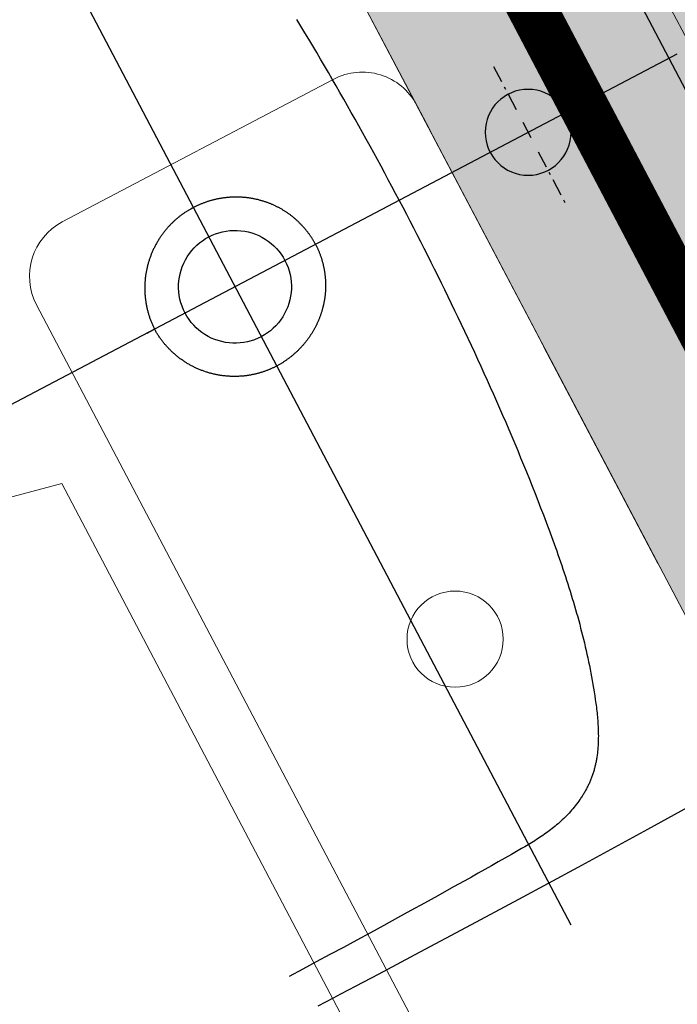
# Model space of a CAD drawing. Header units: metres. Extents: x 7408630 to 7411134, y 5569633 to 5570339.
# Tile 71 of 76: x 7410495.076 to 7410495.344, y 5569900.991 to 5569901.392. Entities that reach past the tile are written whole.
import ezdxf
from ezdxf.enums import TextEntityAlignment as Align

# ---------------------------------------------------------------- set-up
doc = ezdxf.new("R2010")
doc.units = ezdxf.units.M
doc.header["$MEASUREMENT"] = 0
doc.linetypes.add('CENTER', pattern=[0.6, 0.375, -0.075, 0.075, -0.075])
doc.linetypes.add('HIDDEN2', pattern=[4.762499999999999, 3.175, -1.5875])
doc.layers.add('0-wypos-sanitarne', color=1, linetype='Continuous')
for name, color, linetype, lineweight in [('1_POSADZKA PODZIAŁY', 151, 'Continuous', 0), ('1_POSADZKI COKOŁY', 170, 'Continuous', 0), ('Hatch_zamurowania', 4, 'Continuous', 5), ('OPIS POM NOWE', 140, 'Continuous', 5), ('Opis_pom', 9, 'Continuous', 18), ('WYBURZENIA HATCH', 253, 'Continuous', 0)]:
    doc.layers.add(name, color=color, linetype=linetype, lineweight=lineweight)
doc.layers.add('Wyburzenia', color=7, linetype='Continuous', lineweight=13, true_color=0xb0b0b0)
doc.styles.add('ARIAL', font='tahoma.ttf')

# ---------------------------------------------------------------- blocks, each defined once
blk = doc.blocks.new('A$C351F644B')
for p, q in [((16.70716144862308, 35.71644505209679), (13.07346640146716, 19.98303263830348)), ((13.07346640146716, 19.98303263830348), (-13.07346640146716, 19.98303263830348)), ((-20, 17.5), (20, 17.5)), ((22.5, 15), (22.5, 2.5)), ((20, 0), (-20, 0))]:
    blk.add_line(p, q)
blk.add_circle((0, 8.75), 1.959448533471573)
for centre, start, end in [((20, 15), 0, 90), ((20, 2.5), 270, 0)]:
    blk.add_arc(centre, 2.5, start, end)
blk = doc.blocks.new('A$Cfa5879fe')
at = {"linetype": 'Continuous'}
for points in [[(-0.2689946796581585, -1.373418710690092e-05), (0.2689946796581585, 1.373418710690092e-05)], [(-0.2689959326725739, -4.269268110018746e-05), (-0.2718548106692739, -0.06611439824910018), (-0.2732794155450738, -0.1153402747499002), (-0.2740543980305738, -0.1542785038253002), (-0.2745049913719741, -0.1865286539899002), (-0.2747793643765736, -0.2140890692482), (-0.2749532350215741, -0.2381816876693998), (-0.2750664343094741, -0.2596077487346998), (-0.2751278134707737, -0.2789168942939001), (-0.2751403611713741, -0.2891865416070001)], [(-5.369629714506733e-05, -0.1243757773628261), (-0.003187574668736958, -0.1243812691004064), (-0.006321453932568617, -0.1243930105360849), (-0.00945531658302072, -0.1244110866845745), (-0.0125891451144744, -0.1244355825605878), (-0.01572292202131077, -0.1244665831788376), (-0.01885662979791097, -0.1245041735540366), (-0.02199025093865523, -0.1245484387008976), (-0.02512376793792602, -0.1245994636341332), (-0.02825716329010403, -0.1246573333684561), (-0.03139041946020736, -0.1247221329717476), (-0.03452351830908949, -0.1247939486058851), (-0.03765644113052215, -0.1248728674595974), (-0.04078916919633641, -0.1249589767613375), (-0.04392168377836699, -0.125052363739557), (-0.04705396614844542, -0.1251531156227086), (-0.05018599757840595, -0.1252613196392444), (-0.05331775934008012, -0.1253770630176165), (-0.05644923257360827, -0.1255004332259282), (-0.059580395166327, -0.1256315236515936), (-0.06271122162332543, -0.1257704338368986), (-0.06584168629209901, -0.1259172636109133), (-0.06897176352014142, -0.1260721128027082), (-0.07210142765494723, -0.1262350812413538), (-0.075230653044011, -0.1264062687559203), (-0.07835941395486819, -0.1265857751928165), (-0.08148768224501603, -0.1267737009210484), (-0.08461542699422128, -0.1269701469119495), (-0.08774261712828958, -0.127175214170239), (-0.09086922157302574, -0.1273890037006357), (-0.09399520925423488, -0.1276116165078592), (-0.0971205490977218, -0.127843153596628), (-0.1002452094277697, -0.1280837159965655), (-0.1033691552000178, -0.1283334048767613), (-0.106492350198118, -0.128592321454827), (-0.1096147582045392, -0.1288605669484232), (-0.1127363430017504, -0.1291382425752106), (-0.1158570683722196, -0.1294254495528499), (-0.1189768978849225, -0.1297222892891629), (-0.1220957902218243, -0.1300288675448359), (-0.1252136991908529, -0.1303452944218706), (-0.1283305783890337, -0.130671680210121), (-0.131446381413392, -0.1310081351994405), (-0.1345610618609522, -0.1313547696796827), (-0.1376745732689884, -0.1317116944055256), (-0.1407868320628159, -0.1320793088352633), (-0.1438976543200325, -0.1324587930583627), (-0.1454524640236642, -0.1326533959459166), (-0.1470068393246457, -0.132851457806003), (-0.1485607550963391, -0.133053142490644), (-0.1501141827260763, -0.1332586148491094), (-0.1516670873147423, -0.1334680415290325), (-0.1532194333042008, -0.1336815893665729), (-0.1547711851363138, -0.1338994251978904), (-0.156322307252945, -0.1341217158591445), (-0.1578727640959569, -0.134348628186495), (-0.1594225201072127, -0.1345803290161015), (-0.1609715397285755, -0.1348169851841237), (-0.1625197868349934, -0.1350587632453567), (-0.1640672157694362, -0.1353058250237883), (-0.1656137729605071, -0.1355583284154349), (-0.1671594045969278, -0.1358164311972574), (-0.1687040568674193, -0.1360802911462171), (-0.1702476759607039, -0.136350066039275), (-0.1717902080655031, -0.1366259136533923), (-0.1733315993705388, -0.1369079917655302), (-0.1748717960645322, -0.1371964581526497), (-0.1764107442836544, -0.1374914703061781), (-0.1779483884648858, -0.1377931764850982), (-0.1794846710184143, -0.1381017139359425), (-0.1810195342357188, -0.1384172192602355), (-0.1825529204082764, -0.1387398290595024), (-0.1840847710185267, -0.1390696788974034), (-0.1856150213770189, -0.1394068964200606), (-0.1871436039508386, -0.1397516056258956), (-0.1886704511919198, -0.1401039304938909), (-0.1901954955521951, -0.1404639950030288), (-0.1917186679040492, -0.1408319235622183), (-0.1932398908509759, -0.1412078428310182), (-0.1947590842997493, -0.1415918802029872), (-0.1962761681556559, -0.1419841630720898), (-0.1977910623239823, -0.1423848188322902), (-0.1993036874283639, -0.142793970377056), (-0.2008139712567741, -0.1432116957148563), (-0.2023218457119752, -0.1436380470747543), (-0.2038272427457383, -0.1440730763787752), (-0.2053300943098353, -0.1445168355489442), (-0.2068303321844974, -0.1449693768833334), (-0.2083278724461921, -0.1454307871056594), (-0.2098226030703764, -0.145901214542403), (-0.2113144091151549, -0.1463808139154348), (-0.2128031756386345, -0.1468697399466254), (-0.2142887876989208, -0.1473681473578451), (-0.2157710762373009, -0.147876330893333), (-0.2172495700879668, -0.1483953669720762), (-0.2179872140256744, -0.1486593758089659), (-0.2187236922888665, -0.1489266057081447), (-0.2194589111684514, -0.1491972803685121), (-0.2201927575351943, -0.1494716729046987), (-0.2209251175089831, -0.1497500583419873), (-0.2216558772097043, -0.1500327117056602), (-0.2223849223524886, -0.1503199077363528), (-0.2231121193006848, -0.1506119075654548), (-0.223837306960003, -0.1509089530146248), (-0.224560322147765, -0.1512112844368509), (-0.2252810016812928, -0.1515191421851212), (-0.2259991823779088, -0.1518327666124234), (-0.2267147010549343, -0.1521523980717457), (-0.2274273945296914, -0.152478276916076), (-0.228137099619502, -0.1528106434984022), (-0.2288436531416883, -0.1531497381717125), (-0.2295468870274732, -0.153495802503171), (-0.2302465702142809, -0.153849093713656), (-0.2309424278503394, -0.1542098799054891), (-0.231634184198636, -0.154578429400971), (-0.2323215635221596, -0.1549550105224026), (-0.2330042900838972, -0.1553398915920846), (-0.2336820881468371, -0.1557333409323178), (-0.2343546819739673, -0.156135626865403), (-0.2350217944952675, -0.156547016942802), (-0.2356831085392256, -0.15696775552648), (-0.2363382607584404, -0.1573980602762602), (-0.2369868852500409, -0.1578381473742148), (-0.2376286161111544, -0.1582882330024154), (-0.2382630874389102, -0.1587485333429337), (-0.2385774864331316, -0.1589825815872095), (-0.2388899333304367, -0.1592192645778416), (-0.2392003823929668, -0.1594586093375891), (-0.2395087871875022, -0.1597006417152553), (-0.23981509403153, -0.1599453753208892), (-0.2401192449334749, -0.1601928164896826), (-0.2404211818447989, -0.1604429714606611), (-0.2407208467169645, -0.1606958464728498), (-0.241018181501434, -0.1609514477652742), (-0.2413131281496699, -0.1612097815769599), (-0.2416056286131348, -0.1614708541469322), (-0.2418956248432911, -0.1617346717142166), (-0.2421830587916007, -0.1620012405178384), (-0.2424678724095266, -0.1622705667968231), (-0.2427500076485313, -0.1625426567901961), (-0.2430294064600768, -0.1628175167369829), (-0.2433060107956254, -0.1630951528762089), (-0.2435797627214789, -0.163375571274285), (-0.2438506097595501, -0.1636587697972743), (-0.2441185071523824, -0.1639447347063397), (-0.2443834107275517, -0.1642334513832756), (-0.2446452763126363, -0.1645249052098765), (-0.2449040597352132, -0.1648190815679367), (-0.2451597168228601, -0.1651159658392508), (-0.245412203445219, -0.1654155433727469), (-0.2456614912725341, -0.165717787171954), (-0.2459075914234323, -0.166022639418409), (-0.2461505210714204, -0.1663300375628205), (-0.2463902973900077, -0.1666399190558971), (-0.2466269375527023, -0.1669522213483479), (-0.2468604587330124, -0.1672668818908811), (-0.2470908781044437, -0.1675838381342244), (-0.2473182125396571, -0.1679030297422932), (-0.2475424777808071, -0.1682244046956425), (-0.2477636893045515, -0.1685479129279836), (-0.2479818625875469, -0.1688735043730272), (-0.2481970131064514, -0.1692011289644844), (-0.2484091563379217, -0.1695307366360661), (-0.2486183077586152, -0.1698622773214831), (-0.2488244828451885, -0.1701957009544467), (-0.2490276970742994, -0.1705309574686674), (-0.2492279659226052, -0.1708679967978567), (-0.2494253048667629, -0.1712067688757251), (-0.2496197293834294, -0.1715472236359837), (-0.2498112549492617, -0.1718893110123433), (-0.2499998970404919, -0.1722329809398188), (-0.2501856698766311, -0.1725781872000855), (-0.2503685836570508, -0.172924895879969), (-0.2507258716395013, -0.173622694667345), (-0.251071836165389, -0.1743261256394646), (-0.251406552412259, -0.175034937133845), (-0.2517300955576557, -0.1757488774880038), (-0.2520425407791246, -0.1764676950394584), (-0.2523439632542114, -0.1771911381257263), (-0.2526344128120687, -0.1779189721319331), (-0.2529138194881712, -0.1786510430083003), (-0.2531820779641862, -0.1793872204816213), (-0.2534390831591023, -0.1801273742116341), (-0.2536848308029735, -0.1808713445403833), (-0.2539195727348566, -0.1816188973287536), (-0.2541436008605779, -0.1823697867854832), (-0.2543572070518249, -0.1831237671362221), (-0.2545606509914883, -0.1838806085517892), (-0.2547541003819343, -0.1846401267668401), (-0.2549377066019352, -0.18540214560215), (-0.2551116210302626, -0.1861664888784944), (-0.2552759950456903, -0.1869329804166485), (-0.2554309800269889, -0.187701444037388), (-0.2555767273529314, -0.188471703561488), (-0.2557133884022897, -0.189243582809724), (-0.2558411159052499, -0.1900169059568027), (-0.2559601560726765, -0.1907915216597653), (-0.256070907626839, -0.1915673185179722), (-0.2561737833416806, -0.1923441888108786), (-0.2562691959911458, -0.1931220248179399), (-0.2563575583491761, -0.1939007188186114), (-0.2564392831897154, -0.1946801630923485), (-0.2565147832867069, -0.1954602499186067), (-0.256584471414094, -0.1962408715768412), (-0.25664876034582, -0.1970219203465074), (-0.2567080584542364, -0.1978032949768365), (-0.2567627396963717, -0.1985849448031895), (-0.2568131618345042, -0.1993668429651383), (-0.2568596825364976, -0.200148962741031), (-0.2569424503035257, -0.2017137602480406), (-0.2570139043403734, -0.2032791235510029), (-0.2570769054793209, -0.2048448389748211), (-0.2571340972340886, -0.2064107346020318), (-0.2571875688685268, -0.2079767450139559), (-0.2572895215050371, -0.2111089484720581), (-0.257388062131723, -0.2142412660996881), (-0.2574829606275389, -0.2173736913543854), (-0.2575730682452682, -0.2205062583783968), (-0.2576586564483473, -0.2236389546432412), (-0.2577405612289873, -0.2267717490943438), (-0.2578190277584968, -0.2299046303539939), (-0.2578940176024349, -0.233037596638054), (-0.257965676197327, -0.2361706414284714), (-0.2580998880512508, -0.2424369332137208), (-0.2582229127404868, -0.2487034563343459), (-0.2583357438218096, -0.2549701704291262), (-0.2584392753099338, -0.2612370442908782), (-0.2585343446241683, -0.2675040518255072), (-0.2586217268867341, -0.2737711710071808), (-0.2587021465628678, -0.280038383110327), (-0.2587762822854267, -0.2863056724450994), (-0.2588447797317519, -0.2925730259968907), (-0.2589083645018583, -0.2988404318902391), (-0.2589678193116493, -0.3051078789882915), (-0.2590239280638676, -0.3113753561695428)], [(6.541606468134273e-05, -0.1243757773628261), (0.003199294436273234, -0.1243812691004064), (0.006333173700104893, -0.1243930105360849), (0.009467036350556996, -0.1244110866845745), (0.01260086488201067, -0.1244355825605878), (0.01573464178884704, -0.1244665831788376), (0.01886834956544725, -0.1245041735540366), (0.0220019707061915, -0.1245484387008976), (0.0251354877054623, -0.1245994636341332), (0.02826888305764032, -0.1246573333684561), (0.03140213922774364, -0.1247221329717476), (0.03453523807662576, -0.1247939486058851), (0.03766816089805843, -0.1248728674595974), (0.04080088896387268, -0.1249589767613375), (0.04393340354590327, -0.125052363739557), (0.0470656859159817, -0.1251531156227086), (0.05019771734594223, -0.1252613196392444), (0.0533294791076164, -0.1253770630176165), (0.05646095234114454, -0.1255004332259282), (0.05959211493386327, -0.1256315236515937), (0.0627229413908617, -0.1257704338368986), (0.06585340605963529, -0.1259172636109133), (0.0689834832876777, -0.1260721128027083), (0.07211314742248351, -0.1262350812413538), (0.07524237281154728, -0.1264062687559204), (0.07837113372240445, -0.1265857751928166), (0.0814994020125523, -0.1267737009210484), (0.08462714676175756, -0.1269701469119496)], [(6.832937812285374e-06, -0.1628656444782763), (6.712904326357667e-06, -0.1628656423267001)], [(-0.2751403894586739, -0.2891865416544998), (-0.2751410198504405, -0.2926795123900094), (-0.2751396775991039, -0.2961724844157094), (-0.2751362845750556, -0.2996654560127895), (-0.2751307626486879, -0.3031584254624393), (-0.2751230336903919, -0.3066513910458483)]]:
    blk.add_lwpolyline(points, dxfattribs=at)
for points in [[(7.365190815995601e-06, -0.1769922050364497, 1.000066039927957), (9.098354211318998e-06, -0.2229922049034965)], [(-2.782098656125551e-06, -0.2229922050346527, 1.000066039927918), (-2.064585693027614e-06, -0.1769922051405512)]]:
    blk.add_lwpolyline(points, format="xyb", dxfattribs=at)
blk.add_circle((8.557731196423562e-05, -0.06496807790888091), 0.0175, dxfattribs=at)
at = {"layer": 'DEFPOINTS', "linetype": 'CENTER', "ltscale": 2}
for points in [[(-1.440875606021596e-06, 0.003447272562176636), (2.264305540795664e-05, -0.5602444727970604)], [(0.2869500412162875, -0.1999922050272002), (-0.2937584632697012, -0.1999922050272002)]]:
    blk.add_lwpolyline(points, dxfattribs=at)
at = {"layer": 'DEFPOINTS', "linetype": 'Continuous'}
for points in [[(-0.03103589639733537, -0.06496813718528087), (-0.03220257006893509, -0.06496813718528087)], [(-0.02170250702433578, -0.06496813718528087), (-0.02870254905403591, -0.06496813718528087)], [(-0.01820248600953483, -0.06496813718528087), (-0.01936915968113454, -0.06496813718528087)], [(-0.00886909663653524, -0.06496813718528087), (-0.01586913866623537, -0.06496813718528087)], [(0.004745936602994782, -0.06495466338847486), (-0.002254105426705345, -0.06495466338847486)], [(0.01757934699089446, -0.06495466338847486), (0.01057930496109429, -0.06495466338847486)], [(0.0210793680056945, -0.06495466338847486), (0.01991269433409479, -0.06495466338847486)], [(0.030412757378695, -0.06495466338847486), (0.02341271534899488, -0.06495466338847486)], [(6.712904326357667e-06, -0.1628656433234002), (-0.0002724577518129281, -0.1628716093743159), (-0.0005516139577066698, -0.1628795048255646), (-0.0008307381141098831, -0.1628893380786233), (-0.001109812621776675, -0.1629011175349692), (-0.001388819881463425, -0.1629148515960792), (-0.001667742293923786, -0.1629305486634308), (-0.001946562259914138, -0.1629482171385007), (-0.00222526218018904, -0.1629678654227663), (-0.002503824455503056, -0.1629895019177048), (-0.002782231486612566, -0.163013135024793), (-0.003060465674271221, -0.1630387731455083), (-0.003338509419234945, -0.1630664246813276), (-0.003616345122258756, -0.1630960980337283), (-0.003893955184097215, -0.1631278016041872), (-0.004171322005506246, -0.1631615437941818), (-0.004448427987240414, -0.1631973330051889), (-0.004725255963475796, -0.1632351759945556), (-0.005001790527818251, -0.1632750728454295), (-0.005278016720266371, -0.163317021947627), (-0.005553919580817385, -0.1633610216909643), (-0.00582948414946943, -0.1634070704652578), (-0.006104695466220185, -0.1634551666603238), (-0.006379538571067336, -0.1635053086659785), (-0.006653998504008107, -0.163557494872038), (-0.006928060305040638, -0.1636117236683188), (-0.007201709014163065, -0.163667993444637), (-0.007474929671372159, -0.1637263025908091), (-0.007747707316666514, -0.163786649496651), (-0.008020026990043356, -0.1638490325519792), (-0.008291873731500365, -0.16391345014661), (-0.008563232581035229, -0.1639799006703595), (-0.008834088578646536, -0.164048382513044), (-0.009104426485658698, -0.1641188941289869), (-0.009374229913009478, -0.1641914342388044), (-0.009643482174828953, -0.1642660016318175), (-0.009912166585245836, -0.1643425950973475), (-0.01018026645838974, -0.1644212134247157), (-0.0104477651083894, -0.1645018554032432), (-0.01071464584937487, -0.1645845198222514), (-0.01098089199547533, -0.1646692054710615), (-0.01124648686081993, -0.1647559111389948), (-0.01151141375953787, -0.1648446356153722), (-0.01177565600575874, -0.1649353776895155), (-0.01203919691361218, -0.1650281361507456), (-0.0123020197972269, -0.1651229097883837), (-0.01256410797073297, -0.1652196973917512), (-0.01282544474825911, -0.1653184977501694), (-0.01308601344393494, -0.1654193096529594), (-0.01334579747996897, -0.1655221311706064), (-0.01360478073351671, -0.1656269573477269), (-0.01386294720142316, -0.1657337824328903), (-0.01412028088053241, -0.1658426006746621), (-0.01437676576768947, -0.1659534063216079), (-0.01463238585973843, -0.1660661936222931), (-0.01488712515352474, -0.1661809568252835), (-0.01514096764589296, -0.1662976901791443), (-0.01539389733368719, -0.1664163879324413), (-0.01564589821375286, -0.1665370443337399), (-0.01589695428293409, -0.1666596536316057), (-0.01614704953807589, -0.1667842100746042), (-0.01639616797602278, -0.166910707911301), (-0.01664429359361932, -0.1670391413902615), (-0.01689141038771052, -0.1671695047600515), (-0.01713750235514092, -0.1673017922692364), (-0.01738255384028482, -0.167435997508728), (-0.01762655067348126, -0.1675721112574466), (-0.01786947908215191, -0.1677101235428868), (-0.0181113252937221, -0.1678500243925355), (-0.01835207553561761, -0.1679918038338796), (-0.01859171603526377, -0.168135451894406), (-0.01883023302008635, -0.1682809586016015), (-0.01906761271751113, -0.1684283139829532), (-0.01930384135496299, -0.1685775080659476), (-0.01953890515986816, -0.1687285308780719), (-0.01977279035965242, -0.1688813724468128), (-0.02000548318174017, -0.1690360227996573), (-0.02023696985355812, -0.1691924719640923), (-0.02046723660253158, -0.1693507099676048), (-0.02069626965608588, -0.1695107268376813), (-0.02092405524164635, -0.169672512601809), (-0.02115057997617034, -0.1698360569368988), (-0.02137583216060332, -0.1700013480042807), (-0.02159980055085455, -0.1701683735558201), (-0.02182247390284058, -0.1703371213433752), (-0.02204384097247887, -0.170507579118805), (-0.02226389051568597, -0.1706797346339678), (-0.02248261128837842, -0.1708535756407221), (-0.02269999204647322, -0.1710290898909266), (-0.02291602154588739, -0.1712062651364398), (-0.02313068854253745, -0.1713850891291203), (-0.02334398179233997, -0.1715655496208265), (-0.0235558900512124, -0.1717476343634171), (-0.02376640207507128, -0.1719313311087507), (-0.02397550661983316, -0.1721166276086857), (-0.02418319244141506, -0.1723035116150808), (-0.02438944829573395, -0.1724919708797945), (-0.02459426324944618, -0.1726819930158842), (-0.02479762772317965, -0.1728735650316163), (-0.02499953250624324, -0.1730666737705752), (-0.02519996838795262, -0.1732613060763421), (-0.02539892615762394, -0.1734574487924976), (-0.02559639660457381, -0.1736550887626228), (-0.0257923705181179, -0.1738542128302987), (-0.02598683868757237, -0.1740548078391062), (-0.02617979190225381, -0.1742568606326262), (-0.0263712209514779, -0.1744603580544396), (-0.02656111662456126, -0.1746652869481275), (-0.02674946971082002, -0.1748716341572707), (-0.02693627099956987, -0.1750793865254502), (-0.0271215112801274, -0.175288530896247), (-0.02730518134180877, -0.1754990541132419), (-0.02748727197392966, -0.175710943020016), (-0.02766777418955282, -0.1759241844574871), (-0.02784667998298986, -0.1761387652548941), (-0.0280239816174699, -0.1763546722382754), (-0.0281996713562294, -0.176571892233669), (-0.02837374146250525, -0.1767904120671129), (-0.02854618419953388, -0.1770102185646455), (-0.02871699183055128, -0.1772312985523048), (-0.02888615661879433, -0.1774536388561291), (-0.02905367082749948, -0.1776772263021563), (-0.02921952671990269, -0.1779020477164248), (-0.02938371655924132, -0.1781280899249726), (-0.02954623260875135, -0.178355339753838), (-0.02970706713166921, -0.1785837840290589), (-0.02986621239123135, -0.1788134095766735), (-0.0300236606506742, -0.1790442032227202), (-0.03017940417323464, -0.1792761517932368), (-0.03033343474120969, -0.1795092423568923), (-0.03048574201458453, -0.1797434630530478), (-0.03063631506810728, -0.1799788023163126), (-0.03078514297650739, -0.1802152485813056), (-0.03093221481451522, -0.1804527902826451), (-0.03107751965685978, -0.18069141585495), (-0.03122104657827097, -0.1809311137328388), (-0.03136278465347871, -0.1811718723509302), (-0.0315027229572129, -0.181413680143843), (-0.03164085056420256, -0.1816565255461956), (-0.03177715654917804, -0.1819003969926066), (-0.03191162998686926, -0.182145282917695), (-0.0320442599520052, -0.1823911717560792), (-0.0321750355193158, -0.1826380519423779), (-0.03230394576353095, -0.1828859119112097), (-0.03243097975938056, -0.1831347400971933), (-0.03255612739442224, -0.1833845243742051), (-0.03267938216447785, -0.1836352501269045), (-0.03280073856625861, -0.1838869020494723), (-0.03292019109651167, -0.1841394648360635), (-0.03303773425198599, -0.1843929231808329), (-0.03315336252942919, -0.1846472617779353), (-0.03326707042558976, -0.1849024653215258), (-0.03337885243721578, -0.1851585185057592), (-0.0334887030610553, -0.1854154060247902), (-0.03359661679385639, -0.1856731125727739), (-0.03370258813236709, -0.1859316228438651), (-0.03380661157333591, -0.1861909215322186), (-0.03390868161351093, -0.1864509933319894), (-0.03400879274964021, -0.1867118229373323), (-0.03410693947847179, -0.1869733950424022), (-0.03420311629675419, -0.1872356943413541), (-0.0342973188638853, -0.1874987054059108), (-0.03438954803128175, -0.1877624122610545), (-0.03447980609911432, -0.1880267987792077), (-0.03456809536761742, -0.1882918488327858), (-0.0346544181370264, -0.1885575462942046), (-0.03473877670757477, -0.1888238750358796), (-0.03482117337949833, -0.1890908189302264), (-0.03490161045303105, -0.1893583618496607), (-0.03498009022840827, -0.189626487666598), (-0.03505661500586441, -0.1898951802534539), (-0.03513118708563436, -0.1901644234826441), (-0.03520380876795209, -0.1904342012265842), (-0.03527448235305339, -0.1907044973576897), (-0.03534321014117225, -0.1909752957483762), (-0.03540999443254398, -0.1912465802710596), (-0.03547483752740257, -0.1915183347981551), (-0.03553774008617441, -0.1917905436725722), (-0.0355986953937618, -0.1920631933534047), (-0.03565769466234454, -0.192336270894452), (-0.03571472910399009, -0.1926097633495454), (-0.03576978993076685, -0.1928836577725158), (-0.03582286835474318, -0.1931579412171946), (-0.03587395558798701, -0.1934326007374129), (-0.03592304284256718, -0.1937076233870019), (-0.03597012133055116, -0.1939829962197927), (-0.03601518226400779, -0.1942587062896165), (-0.03605821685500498, -0.1945347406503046), (-0.03609921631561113, -0.194811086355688), (-0.03613817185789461, -0.195087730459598), (-0.03617507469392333, -0.1953646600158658), (-0.0362099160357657, -0.1956418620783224), (-0.03624268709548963, -0.1959193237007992), (-0.03627337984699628, -0.1961970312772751), (-0.03630198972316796, -0.1964749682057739), (-0.03632851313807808, -0.1967531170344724), (-0.03635294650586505, -0.1970314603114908), (-0.03637528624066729, -0.1973099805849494), (-0.03639552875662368, -0.1975886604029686), (-0.03641367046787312, -0.1978674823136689), (-0.03642970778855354, -0.1981464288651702), (-0.0364436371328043, -0.1984254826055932), (-0.0364554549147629, -0.1987046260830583), (-0.03646515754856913, -0.1989838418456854), (-0.03647274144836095, -0.1992631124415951), (-0.03647820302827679, -0.1995424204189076), (-0.03648153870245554, -0.1998217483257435), (-0.03648274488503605, -0.2001010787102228), (-0.03648181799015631, -0.2003803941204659), (-0.0364787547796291, -0.2006596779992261), (-0.03647355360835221, -0.200938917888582), (-0.03646621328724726, -0.2012181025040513), (-0.03645673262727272, -0.2014972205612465), (-0.03644511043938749, -0.2017762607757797), (-0.03643134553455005, -0.2020552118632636), (-0.0364154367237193, -0.2023340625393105), (-0.03639738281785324, -0.2026128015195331), (-0.03637718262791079, -0.2028914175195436), (-0.03635483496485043, -0.2031698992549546), (-0.03633033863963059, -0.2034482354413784), (-0.03630369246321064, -0.2037264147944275), (-0.03627489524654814, -0.2040044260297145), (-0.03624394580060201, -0.2042822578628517), (-0.03621084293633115, -0.2045598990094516), (-0.03617558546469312, -0.2048373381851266), (-0.0361381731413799, -0.2051145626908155), (-0.0360986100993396, -0.2053915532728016), (-0.03605690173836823, -0.2056682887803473), (-0.03601305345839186, -0.2059447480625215), (-0.03596707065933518, -0.2062209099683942), (-0.03591895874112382, -0.2064967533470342), (-0.03586872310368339, -0.2067722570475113), (-0.03581636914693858, -0.2070473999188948), (-0.03576190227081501, -0.2073221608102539), (-0.03570532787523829, -0.2075965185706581), (-0.03564665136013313, -0.2078704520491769), (-0.03558587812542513, -0.2081439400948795), (-0.03552301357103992, -0.2084169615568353), (-0.03545806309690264, -0.2086894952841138), (-0.03539103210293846, -0.2089615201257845), (-0.03532192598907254, -0.2092330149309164), (-0.03525075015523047, -0.2095039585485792), (-0.03517751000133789, -0.2097743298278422), (-0.03510221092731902, -0.2100441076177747), (-0.03502485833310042, -0.2103132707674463), (-0.03494545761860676, -0.2105817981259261), (-0.03486401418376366, -0.2108496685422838), (-0.03478053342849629, -0.2111168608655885), (-0.0346950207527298, -0.2113833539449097), (-0.03460748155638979, -0.2116491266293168), (-0.03451792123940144, -0.2119141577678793), (-0.03442634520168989, -0.2121784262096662), (-0.03433275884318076, -0.2124419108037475), (-0.03423716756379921, -0.212704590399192), (-0.03413957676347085, -0.2129664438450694), (-0.03403999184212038, -0.2132274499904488), (-0.03393841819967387, -0.2134875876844), (-0.03381128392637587, -0.2138052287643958), (-0.03368125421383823, -0.2141217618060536), (-0.03354834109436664, -0.2144371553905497), (-0.03341255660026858, -0.2147513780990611), (-0.03327391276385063, -0.2150643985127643), (-0.0331324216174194, -0.2153761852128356), (-0.03298809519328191, -0.2156867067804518), (-0.0328409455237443, -0.2159959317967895), (-0.03269098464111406, -0.2163038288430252), (-0.03253822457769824, -0.2166103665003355), (-0.0323826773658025, -0.2169155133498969), (-0.03222435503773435, -0.2172192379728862), (-0.03206326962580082, -0.2175215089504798), (-0.03189943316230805, -0.2178222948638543), (-0.03173285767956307, -0.2181215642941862), (-0.03156355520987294, -0.2184192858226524), (-0.03139153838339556, -0.218715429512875), (-0.03121682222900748, -0.2190099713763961), (-0.03103942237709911, -0.219302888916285), (-0.03085935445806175, -0.219594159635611), (-0.03067663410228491, -0.2198837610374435), (-0.03049127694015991, -0.220171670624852), (-0.03030329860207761, -0.2204578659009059), (-0.0301127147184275, -0.2207423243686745), (-0.02991954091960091, -0.2210250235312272), (-0.02972379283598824, -0.2213059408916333), (-0.0295254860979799, -0.2215850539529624), (-0.02932463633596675, -0.2218623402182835), (-0.0291212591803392, -0.2221377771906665), (-0.02891537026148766, -0.2224113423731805), (-0.02870698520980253, -0.2226830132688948), (-0.02849611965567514, -0.2229527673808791), (-0.02828278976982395, -0.2232205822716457), (-0.02806701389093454, -0.2234864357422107), (-0.02784881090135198, -0.2237503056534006), (-0.0276281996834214, -0.2240121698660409), (-0.02740519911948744, -0.2242720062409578), (-0.02717982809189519, -0.2245297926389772), (-0.02695210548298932, -0.2247855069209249), (-0.02672205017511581, -0.2250391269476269), (-0.02648968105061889, -0.2252906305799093), (-0.02625501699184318, -0.2255399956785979), (-0.02601807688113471, -0.2257872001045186), (-0.02577887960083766, -0.2260322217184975), (-0.02553744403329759, -0.2262750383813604), (-0.0252937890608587, -0.2265156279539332), (-0.02504793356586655, -0.226753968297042), (-0.02479989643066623, -0.2269900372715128), (-0.02454969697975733, -0.2272238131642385), (-0.02429735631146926, -0.2274552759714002), (-0.02404289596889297, -0.2276844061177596), (-0.02378633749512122, -0.2279111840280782), (-0.02352770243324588, -0.2281355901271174), (-0.02326701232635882, -0.2283576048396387), (-0.02300428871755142, -0.2285772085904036), (-0.02273955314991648, -0.2287943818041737), (-0.02247282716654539, -0.2290091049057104), (-0.02220413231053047, -0.2292213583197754), (-0.02193349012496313, -0.22943112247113), (-0.02166092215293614, -0.2296383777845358), (-0.02138644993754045, -0.2298431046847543), (-0.02111009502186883, -0.2300452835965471), (-0.02083187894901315, -0.2302448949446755), (-0.02055182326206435, -0.2304419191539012), (-0.02026995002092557, -0.2306363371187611), (-0.0199862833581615, -0.2308281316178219), (-0.0197008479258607, -0.2310172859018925), (-0.01941366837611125, -0.231203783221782), (-0.01912476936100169, -0.2313876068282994), (-0.01883417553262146, -0.2315687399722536), (-0.01854191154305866, -0.2317471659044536), (-0.01824800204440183, -0.2319228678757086), (-0.01795247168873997, -0.2320958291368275), (-0.01765534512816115, -0.2322660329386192), (-0.01735664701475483, -0.2324334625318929), (-0.0170564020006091, -0.2325981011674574), (-0.0167546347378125, -0.2327599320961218), (-0.01645136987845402, -0.2329189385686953), (-0.01614663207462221, -0.2330751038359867), (-0.0158404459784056, -0.233228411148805), (-0.01553283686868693, -0.2333788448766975), (-0.0152238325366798, -0.233526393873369), (-0.01491346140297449, -0.2336710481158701), (-0.01460175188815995, -0.2338127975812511), (-0.01428873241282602, -0.2339516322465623), (-0.01397443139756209, -0.2340875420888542), (-0.01365887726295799, -0.2342205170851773), (-0.0133420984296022, -0.2343505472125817), (-0.01302412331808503, -0.234477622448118), (-0.01270498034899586, -0.2346017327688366), (-0.01238469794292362, -0.2347228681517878), (-0.01206330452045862, -0.2348410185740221), (-0.01174082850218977, -0.2349561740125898), (-0.01141729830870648, -0.2350683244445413), (-0.01109274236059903, -0.2351774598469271), (-0.01076718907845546, -0.2352835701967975), (-0.01044066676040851, -0.2353866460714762), (-0.01011320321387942, -0.2354866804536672), (-0.009784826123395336, -0.2355836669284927), (-0.009455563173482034, -0.2356775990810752), (-0.009125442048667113, -0.235768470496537), (-0.008794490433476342, -0.2358562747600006), (-0.008462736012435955, -0.2359410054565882), (-0.008130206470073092, -0.2360226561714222), (-0.007796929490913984, -0.2361012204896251), (-0.007462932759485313, -0.2361766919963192), (-0.00712824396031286, -0.2362490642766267), (-0.00679289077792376, -0.2363183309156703), (-0.006456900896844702, -0.236384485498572), (-0.006120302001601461, -0.2364475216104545), (-0.005783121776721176, -0.23650743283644), (-0.005445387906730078, -0.2365642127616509), (-0.005107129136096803, -0.2366178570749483), (-0.004768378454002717, -0.23666836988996), (-0.004429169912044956, -0.2367157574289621), (-0.004089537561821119, -0.2367600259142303), (-0.003749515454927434, -0.2368011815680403), (-0.003409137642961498, -0.2368392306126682), (-0.003068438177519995, -0.2368741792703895), (-0.00272745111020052, -0.2369060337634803), (-0.002386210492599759, -0.2369348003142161), (-0.002044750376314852, -0.2369604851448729), (-0.00170310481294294, -0.2369830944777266), (-0.001361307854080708, -0.2370026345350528), (-0.001019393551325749, -0.2370191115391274), (-0.0006773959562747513, -0.2370325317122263), (-0.0003353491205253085, -0.2370429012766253), (6.712904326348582e-06, -0.2370502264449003), (9.62802296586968e-06, -0.2370501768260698)], [(-1.724204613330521e-06, -0.1628656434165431), (0.000277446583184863, -0.1628716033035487), (0.0005566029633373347, -0.1628794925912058), (0.0008357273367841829, -0.16288931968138), (0.00111480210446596, -0.1629010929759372), (0.001393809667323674, -0.162914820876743), (0.001672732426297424, -0.162930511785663), (0.001951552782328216, -0.1629481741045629), (0.002230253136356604, -0.1629678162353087), (0.00250881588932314, -0.1629894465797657), (0.002787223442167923, -0.1630130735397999), (0.003065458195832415, -0.1630387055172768), (0.003343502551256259, -0.1630663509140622), (0.003621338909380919, -0.1630960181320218), (0.003898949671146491, -0.1631277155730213), (0.00417631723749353, -0.1631614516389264), (0.004453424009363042, -0.1631972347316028), (0.004730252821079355, -0.1632350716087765), (0.005006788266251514, -0.1632749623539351), (0.005283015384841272, -0.1633169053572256), (0.0055589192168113, -0.1633608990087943), (0.005834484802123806, -0.1634069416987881), (0.006109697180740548, -0.1634550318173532), (0.00638454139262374, -0.1635051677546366), (0.006659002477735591, -0.1635573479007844), (0.006933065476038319, -0.1636115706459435), (0.007206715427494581, -0.1636678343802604), (0.007479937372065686, -0.1637261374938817), (0.007752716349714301, -0.1637864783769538), (0.008025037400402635, -0.1638488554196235), (0.008296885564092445, -0.1639132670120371), (0.0085682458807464, -0.1639797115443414), (0.008839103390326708, -0.1640481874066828), (0.009109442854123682, -0.1641186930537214), (0.009379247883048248, -0.1641912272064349), (0.009648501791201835, -0.1642657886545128), (0.009917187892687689, -0.1643423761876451), (0.01018528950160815, -0.1644209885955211), (0.01045278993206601, -0.1645016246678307), (0.0107196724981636, -0.1645842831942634), (0.01098592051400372, -0.1646689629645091), (0.0112515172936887, -0.1647556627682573), (0.0115164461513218, -0.1648443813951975), (0.01178069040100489, -0.1649351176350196), (0.01204423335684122, -0.1650278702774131), (0.01230705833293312, -0.1651226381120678), (0.0125691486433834, -0.1652194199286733), (0.01283048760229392, -0.1653182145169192), (0.01309105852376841, -0.1654190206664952), (0.01335084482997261, -0.1655218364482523), (0.01360983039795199, -0.1656266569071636), (0.01386799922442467, -0.1657334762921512), (0.01412533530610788, -0.1658422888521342), (0.01438182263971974, -0.1659530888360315), (0.01463744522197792, -0.1660658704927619), (0.01489218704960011, -0.1661806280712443), (0.01514603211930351, -0.1662973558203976), (0.01539896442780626, -0.1664160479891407), (0.01565096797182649, -0.1665366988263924), (0.01590202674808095, -0.1666593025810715), (0.01615212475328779, -0.1667838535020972), (0.01640124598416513, -0.1669103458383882), (0.01664937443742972, -0.1670387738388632), (0.01689649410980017, -0.1671691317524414), (0.01714258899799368, -0.1673014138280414), (0.01738764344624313, -0.167435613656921), (0.01763164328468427, -0.1675717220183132), (0.01787457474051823, -0.1677097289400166), (0.01811642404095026, -0.1678496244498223), (0.01835717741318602, -0.1679913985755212), (0.01859682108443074, -0.1681350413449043), (0.01883534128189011, -0.1682805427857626), (0.01907272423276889, -0.168427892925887), (0.01930895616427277, -0.1685770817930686), (0.01954402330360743, -0.1687280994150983), (0.0197779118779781, -0.1688809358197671), (0.02001060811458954, -0.1690355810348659), (0.02024209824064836, -0.1691920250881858), (0.02047236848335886, -0.1693502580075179), (0.02070140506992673, -0.1695102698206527), (0.02092919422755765, -0.1696720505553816), (0.02115572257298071, -0.1698355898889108), (0.02138097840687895, -0.1700008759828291), (0.02160495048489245, -0.1701678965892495), (0.02182762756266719, -0.170336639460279), (0.02204899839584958, -0.1705070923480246), (0.02226905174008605, -0.1706792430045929), (0.02248777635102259, -0.1708530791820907), (0.02270516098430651, -0.171028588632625), (0.02292119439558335, -0.1712057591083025), (0.02313586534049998, -0.17138457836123), (0.02334916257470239, -0.1715650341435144), (0.02356107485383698, -0.1717471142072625), (0.02377159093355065, -0.171930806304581), (0.02398069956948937, -0.1721160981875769), (0.02418838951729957, -0.172302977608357), (0.02439464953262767, -0.1724914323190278), (0.02459946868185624, -0.1726814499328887), (0.02480283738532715, -0.1728730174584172), (0.02500474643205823, -0.1730661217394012), (0.02520518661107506, -0.173260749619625), (0.02540414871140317, -0.1734568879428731), (0.02560162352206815, -0.1736545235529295), (0.02579760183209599, -0.1738536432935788), (0.02599207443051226, -0.1740542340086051), (0.02618503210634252, -0.1742562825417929), (0.02637646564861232, -0.1744597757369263), (0.02656636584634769, -0.1746647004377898), (0.02675472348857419, -0.1748710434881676), (0.02694152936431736, -0.175078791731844), (0.02712677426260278, -0.1752879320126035), (0.02731044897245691, -0.1754984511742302), (0.0274925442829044, -0.1757103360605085), (0.02767305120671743, -0.1759235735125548), (0.02785196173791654, -0.1761381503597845), (0.02802926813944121, -0.176354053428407), (0.02820496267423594, -0.1765712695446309), (0.02837903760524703, -0.1767897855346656), (0.02855148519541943, -0.1770095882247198), (0.02872229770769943, -0.1772306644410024), (0.02889146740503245, -0.1774530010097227), (0.02905898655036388, -0.1776765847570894), (0.02922484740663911, -0.1779014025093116), (0.02938904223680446, -0.1781274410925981), (0.02955156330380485, -0.1783546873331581), (0.02971240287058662, -0.1785831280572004), (0.02987155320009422, -0.1788127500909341), (0.03002900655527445, -0.1790435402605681), (0.03018475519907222, -0.1792754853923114), (0.03033879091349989, -0.1795085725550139), (0.0304911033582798, -0.1797427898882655), (0.03064168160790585, -0.1799781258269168), (0.03079051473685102, -0.1802145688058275), (0.03093759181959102, -0.1804521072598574), (0.03108290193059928, -0.1806907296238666), (0.03122643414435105, -0.1809304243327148), (0.03136817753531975, -0.1811711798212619), (0.03150812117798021, -0.1814129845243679), (0.03164625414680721, -0.1816558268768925), (0.03178256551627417, -0.1818996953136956), (0.03191704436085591, -0.1821445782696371), (0.03204967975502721, -0.182390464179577), (0.03218046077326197, -0.182637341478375), (0.03230937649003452, -0.1828851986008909), (0.03243641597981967, -0.1831340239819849), (0.03256156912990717, -0.1833838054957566), (0.03268482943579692, -0.1836345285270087), (0.03280619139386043, -0.1838861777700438), (0.03292564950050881, -0.1841387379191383), (0.03304319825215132, -0.1843921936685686), (0.03315883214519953, -0.1846465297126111), (0.03327254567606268, -0.184901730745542), (0.03338433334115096, -0.185157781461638), (0.03349418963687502, -0.1854146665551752), (0.03360210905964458, -0.1856723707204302), (0.03370808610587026, -0.1859308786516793), (0.03381211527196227, -0.1861901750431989), (0.03391419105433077, -0.1864502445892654), (0.03401430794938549, -0.1867110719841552), (0.03411246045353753, -0.1869726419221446), (0.03420864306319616, -0.1872349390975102), (0.03430285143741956, -0.1874979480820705), (0.03439508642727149, -0.1877616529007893), (0.03448535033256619, -0.1880260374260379), (0.03457364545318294, -0.1882910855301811), (0.03465997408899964, -0.1885567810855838), (0.03474433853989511, -0.188823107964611), (0.03482674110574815, -0.1890900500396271), (0.03490718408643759, -0.1893575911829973), (0.03498566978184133, -0.1896257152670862), (0.03506220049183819, -0.1898944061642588), (0.03513677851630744, -0.1901636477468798), (0.03520940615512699, -0.1904334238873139), (0.03528008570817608, -0.1907037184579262), (0.03534881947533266, -0.1909745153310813), (0.03541560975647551, -0.1912457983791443), (0.03548045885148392, -0.1915175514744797), (0.03554336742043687, -0.1917897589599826), (0.03560432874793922, -0.1920624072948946), (0.03566333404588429, -0.1923354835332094), (0.03572037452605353, -0.1926089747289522), (0.03577544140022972, -0.1928828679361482), (0.03582852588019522, -0.1931571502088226), (0.03587961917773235, -0.1934318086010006), (0.03592871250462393, -0.1937068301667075), (0.03597579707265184, -0.1939822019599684), (0.03602086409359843, -0.1942579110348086), (0.0360639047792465, -0.1945339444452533), (0.03610491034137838, -0.1948102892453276), (0.03614387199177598, -0.1950869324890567), (0.03618078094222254, -0.1953638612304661), (0.0362156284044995, -0.1956410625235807), (0.03624840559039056, -0.1959185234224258), (0.03627910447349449, -0.1961962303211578), (0.03630772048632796, -0.1964741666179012), (0.03633425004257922, -0.1967523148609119), (0.03635868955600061, -0.1970306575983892), (0.03638103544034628, -0.197309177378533), (0.03640128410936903, -0.1975878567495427), (0.03641943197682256, -0.1978666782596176), (0.03643547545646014, -0.1981456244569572), (0.03644941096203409, -0.1984246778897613), (0.03646123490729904, -0.1987038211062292), (0.03647094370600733, -0.1989830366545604), (0.03647853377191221, -0.1992623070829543), (0.03648400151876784, -0.1995416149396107), (0.03648734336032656, -0.1998209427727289), (0.03648855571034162, -0.2001002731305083), (0.0364876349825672, -0.2003795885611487), (0.03648457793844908, -0.2006588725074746), (0.03647938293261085, -0.200938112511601), (0.03647204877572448, -0.2012172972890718), (0.03646257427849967, -0.2014964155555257), (0.03645095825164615, -0.2017754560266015), (0.03643719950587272, -0.2020544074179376), (0.03642129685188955, -0.2023332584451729), (0.03640324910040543, -0.2026119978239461), (0.03638305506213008, -0.202890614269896), (0.0363607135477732, -0.2031690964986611), (0.03633622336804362, -0.2034474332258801), (0.03630958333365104, -0.203725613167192), (0.03628079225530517, -0.2040036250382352), (0.03624984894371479, -0.2042814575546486), (0.03621675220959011, -0.2045590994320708), (0.03618150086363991, -0.2048365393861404), (0.03614409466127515, -0.2051137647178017), (0.03610453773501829, -0.205390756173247), (0.03606283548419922, -0.2056674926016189), (0.03601899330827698, -0.2059439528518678), (0.0359730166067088, -0.2062201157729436), (0.03592491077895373, -0.2064959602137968), (0.03587468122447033, -0.2067714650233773), (0.03582233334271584, -0.2070466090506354), (0.03576787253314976, -0.2073213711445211), (0.03571130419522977, -0.2075957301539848), (0.03565263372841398, -0.2078696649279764), (0.03559186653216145, -0.2081431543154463), (0.03552900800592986, -0.2084161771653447), (0.03546406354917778, -0.2086887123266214), (0.03539703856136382, -0.208960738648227), (0.03532793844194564, -0.2092322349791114), (0.03525676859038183, -0.2095031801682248), (0.03518353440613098, -0.2097735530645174), (0.03510824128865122, -0.2100433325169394), (0.03503089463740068, -0.2103124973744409), (0.03495149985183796, -0.2105810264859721), (0.03487006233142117, -0.2108488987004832), (0.03478658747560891, -0.2111160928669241), (0.03470108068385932, -0.2113825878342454), (0.03461354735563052, -0.211648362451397), (0.0345239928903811, -0.211913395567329), (0.03443242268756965, -0.2121776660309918), (0.03433884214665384, -0.2124411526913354), (0.03424325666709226, -0.21270383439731), (0.03414567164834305, -0.2129656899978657), (0.03404609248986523, -0.2132266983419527), (0.03394452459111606, -0.2134868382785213), (0.03381739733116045, -0.2138044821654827), (0.03368737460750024, -0.2141210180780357), (0.033554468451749, -0.2144364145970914), (0.03341869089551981, -0.2147506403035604), (0.03328005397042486, -0.215063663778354), (0.03313856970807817, -0.2153754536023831), (0.03299425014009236, -0.2156859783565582), (0.032847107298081, -0.2159952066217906), (0.03269715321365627, -0.2163031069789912), (0.03254439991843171, -0.2166096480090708), (0.03238885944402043, -0.2169147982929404), (0.03223054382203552, -0.2172185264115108), (0.03206946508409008, -0.2175208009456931), (0.0319056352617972, -0.2178215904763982), (0.03173906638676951, -0.2181208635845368), (0.03156977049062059, -0.21841858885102), (0.0313977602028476, -0.2187147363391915), (0.03122305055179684, -0.2190092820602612), (0.03104565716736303, -0.2193022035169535), (0.03086559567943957, -0.2195934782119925), (0.03068288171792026, -0.2198830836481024), (0.03049753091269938, -0.2201709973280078), (0.03030955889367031, -0.2204571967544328), (0.03011898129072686, -0.2207416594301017), (0.02992581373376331, -0.2210243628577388), (0.02973007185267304, -0.2213052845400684), (0.02953177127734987, -0.2215844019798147), (0.02933092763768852, -0.2218616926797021), (0.02912755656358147, -0.2221371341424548), (0.02892167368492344, -0.2224107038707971), (0.02871329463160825, -0.2226823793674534), (0.02850243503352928, -0.2229521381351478), (0.02828911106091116, -0.2232199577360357), (0.02807334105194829, -0.2234858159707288), (0.02785514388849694, -0.2237496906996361), (0.02763453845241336, -0.2240115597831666), (0.02741154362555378, -0.2242714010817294), (0.02718617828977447, -0.2245291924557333), (0.02695846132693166, -0.2247849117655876), (0.02672841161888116, -0.2250385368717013), (0.02649604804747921, -0.2252900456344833), (0.02626138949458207, -0.2255394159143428), (0.02602445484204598, -0.2257866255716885), (0.02578526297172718, -0.22603165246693), (0.02554383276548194, -0.2262744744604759), (0.02530018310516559, -0.2265150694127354), (0.02505433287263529, -0.2267534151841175), (0.02480630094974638, -0.2269894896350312), (0.02455610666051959, -0.227223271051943), (0.02430377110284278, -0.2274547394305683), (0.02404931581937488, -0.2276838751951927), (0.02379276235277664, -0.2279106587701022), (0.02353413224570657, -0.2281350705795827), (0.02327344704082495, -0.2283570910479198), (0.02301072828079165, -0.2285767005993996), (0.02274599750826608, -0.2287938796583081), (0.02247927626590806, -0.2290086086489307), (0.02221058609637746, -0.2292208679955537), (0.02193994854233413, -0.2294306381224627), (0.02166738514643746, -0.2296378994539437), (0.0213929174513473, -0.2298426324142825), (0.02111656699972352, -0.2300448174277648), (0.0208383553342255, -0.2302444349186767), (0.02055830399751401, -0.230441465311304), (0.02027643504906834, -0.2306358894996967), (0.01999277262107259, -0.2308276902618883), (0.01970734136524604, -0.2310168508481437), (0.01942016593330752, -0.2312033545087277), (0.01913127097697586, -0.2313871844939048), (0.01884068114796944, -0.2315683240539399), (0.018548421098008, -0.2317467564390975), (0.01825451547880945, -0.2319224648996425), (0.0179589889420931, -0.2320954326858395), (0.01766186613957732, -0.2322656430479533), (0.01736317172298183, -0.2324330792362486), (0.01706293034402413, -0.2325977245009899), (0.01676116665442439, -0.2327595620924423), (0.01645790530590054, -0.2329185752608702), (0.01615317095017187, -0.2330747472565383), (0.01584698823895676, -0.2332280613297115), (0.01553938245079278, -0.2333785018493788), (0.01523038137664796, -0.2335260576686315), (0.01492001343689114, -0.2336707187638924), (0.0146083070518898, -0.2338124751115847), (0.01429529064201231, -0.2339513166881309), (0.01398099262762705, -0.2340872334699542), (0.01366544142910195, -0.2342202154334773), (0.01334866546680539, -0.2343502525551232), (0.01303069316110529, -0.2344773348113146), (0.01271155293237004, -0.2346014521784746), (0.01239127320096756, -0.234722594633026), (0.01206988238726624, -0.2348407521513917), (0.01174740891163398, -0.2349559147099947), (0.01142388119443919, -0.2350680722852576), (0.01109932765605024, -0.2351772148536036), (0.01077377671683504, -0.2352833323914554), (0.01044725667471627, -0.235386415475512), (0.01011979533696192, -0.2354864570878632), (0.00979142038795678, -0.2355834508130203), (0.009462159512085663, -0.2356773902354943), (0.009132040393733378, -0.2357682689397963), (0.008801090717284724, -0.2358560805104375), (0.008469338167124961, -0.2359408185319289), (0.008136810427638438, -0.2360224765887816), (0.007803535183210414, -0.236101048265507), (0.007469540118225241, -0.2361765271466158), (0.007134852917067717, -0.2362489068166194), (0.006799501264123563, -0.2363181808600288), (0.006463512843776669, -0.2363843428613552), (0.006126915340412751, -0.2364473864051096), (0.005789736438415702, -0.2365073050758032), (0.005452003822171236, -0.2365640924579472), (0.005113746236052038, -0.2366177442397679), (0.00477499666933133, -0.2366682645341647), (0.004435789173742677, -0.2367156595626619), (0.004096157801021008, -0.2367599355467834), (0.003756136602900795, -0.2368010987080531), (0.00341575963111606, -0.2368391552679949), (0.00307506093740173, -0.2368741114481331), (0.002734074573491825, -0.2369059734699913), (0.002392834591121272, -0.2369347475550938), (0.002051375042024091, -0.2369604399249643), (0.001709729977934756, -0.2369830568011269), (0.001367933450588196, -0.2370026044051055), (0.001026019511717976, -0.2370190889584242), (0.0006840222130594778, -0.2370325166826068), (0.0003419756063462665, -0.2370428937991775), (-8.625668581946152e-08, -0.2370502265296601)], [(6.70244652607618e-06, -0.2405099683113), (6.712901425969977e-06, -0.2370502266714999)], [(6.712904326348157e-06, -0.2405099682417), (9.758377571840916e-06, -0.2405099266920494)]]:
    blk.add_lwpolyline(points, dxfattribs=at)
blk = doc.blocks.new('A$C142d3faa')
at = {"layer": '1_POSADZKA PODZIAŁY'}
h = blk.add_hatch(dxfattribs=at)
h.set_pattern_fill('_USER', color=256, scale=80, double=1, pattern_type=0)
h.set_pattern_definition([(0, (-58931.34199039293, 199163.1944934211), (0, 80), []), (90, (-58931.34199039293, 199163.1944934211), (-80, 4.898587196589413e-15), [])])
h.paths.add_polyline_path([(419.2253591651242, 1045.606190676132), (183.2253591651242, 1045.606190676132), (183.2253591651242, 1265.606190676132), (299.2339670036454, 1265.596304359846), (299.2339670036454, 1245.596304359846), (419.2253591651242, 1245.606190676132)])
at = {"layer": 'Hatch_zamurowania'}
h = blk.add_hatch(dxfattribs=at)
h.set_pattern_fill('ANSI31', color=256, scale=1.5)
h.set_pattern_definition([(45, (-39215.06315442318, 199163.1944934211), (-3.367596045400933, 3.367596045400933), [])])
h.paths.add_polyline_path([(419.2253591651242, 1588.606190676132), (431.2253591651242, 1588.606190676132), (431.2253591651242, 1045.606190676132), (419.2253591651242, 1045.606190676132)])
at = {"layer": 'WYBURZENIA HATCH'}
h = blk.add_hatch(dxfattribs=at)
h.set_pattern_fill('AR-CONC', color=256, scale=0.1)
h.set_pattern_definition([(49.99999999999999, (-39215.06315442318, 199163.1944934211), (18.2184668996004, -1.593908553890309), [1.905, -20.955]), (355, (-39215.06315442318, 199163.1944934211), (-3.524342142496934, 19.10568452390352), [1.524, -16.764058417]), (100.4514447, (-39213.54495372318, 199163.0616680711), (14.69412470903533, 17.51177519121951), [1.61900088, -17.80902446]), (46.18420000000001, (-39215.06315442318, 199168.2744934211), (27.10790408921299, -4.204232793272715), [2.8575, -31.4325]), (96.63555760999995, (-39212.80416442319, 199167.9241434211), (23.7404134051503, 24.74261245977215), [2.428502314, -26.713560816]), (351.1841511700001, (-39215.06315442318, 199168.2744934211), (23.74041340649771, 24.74261245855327), [2.285996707, -25.145973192]), (21, (-39212.52315442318, 199167.0044934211), (15.16143912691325, -10.22651981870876), [1.905, -20.955]), (326.0000000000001, (-39212.52315442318, 199167.0044934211), (6.180202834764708, 18.41879661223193), [1.524, -16.764]), (71.45144499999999, (-39211.25970116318, 199166.1522834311), (21.34164192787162, 8.192276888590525), [1.61900088, -17.80899376]), (37.50000000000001, (-39215.06315442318, 199163.1944934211), (0.3088603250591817, 8.455503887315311), [0, -16.5608, 0, -17.018, 0, -16.8275]), (7.499999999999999, (-39215.06315442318, 199163.1944934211), (6.681966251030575, 10.01805748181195), [0, -9.7028, 0, -16.1798, 0, -6.413500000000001]), (327.5, (-39220.72735442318, 199163.1944934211), (13.55905951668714, -0.5728743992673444), [0, -6.350000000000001, 0, -19.812, 0, -26.289]), (317.5, (-39223.26735442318, 199163.1944934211), (14.81291813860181, 2.542649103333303), [0, -8.255, 0, -13.1572, 0, -18.669])])
h.paths.add_polyline_path([(441.2253591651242, 1045.606190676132), (408.2253591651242, 1045.606190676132), (408.2253591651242, 1588.606190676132), (441.2253591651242, 1588.606190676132)])
at = {"layer": '1_POSADZKI COKOŁY', "color": 180, "true_color": 0x3022f7, "const_width": 2}
blk.add_lwpolyline([(188.2253591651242, 1050.606190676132), (414.2253591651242, 1050.606190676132), (414.2253591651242, 1240.606190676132), (294.2253591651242, 1240.606190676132), (294.2253591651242, 1260.606190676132), (188.2253591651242, 1260.606190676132)], close=True, dxfattribs=at)
at = {"layer": 'Wyburzenia', "linetype": 'HIDDEN2', "ltscale": 3}
blk.add_lwpolyline([(408.2253591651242, 1045.606190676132), (408.2253591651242, 1588.606190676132)], dxfattribs=at)
at = {"layer": 'Wyburzenia'}
for points in [[(441.2253591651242, 1045.606190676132), (408.2253591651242, 1045.606190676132), (408.2253591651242, 1588.606190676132), (441.2253591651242, 1588.606190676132)], [(419.2253591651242, 1588.606190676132), (431.2253591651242, 1588.606190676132), (431.2253591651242, 1045.606190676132), (419.2253591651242, 1045.606190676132)]]:
    blk.add_lwpolyline(points, close=True, dxfattribs=at)
at = {"layer": '0-wypos-sanitarne', "xscale": -100, "yscale": 100, "zscale": 100, "rotation": 270}
blk.add_blockref('A$Cfa5879fe', (418.2253591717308, 1103.613384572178), dxfattribs=at)
at = {"layer": 'Wyburzenia', "linetype": 'HIDDEN2', "ltscale": 3, "rotation": 89.99999999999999}
blk.add_blockref('A$C351F644B', (408.2253591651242, 1086.729454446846), dxfattribs=at)
at = {"layer": 'OPIS POM NOWE', "style": 'ARIAL'}
for tag, p in [('E1,4', (2085.453509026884, 1677.902724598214)), ('E1,4', (2642.565068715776, 1467.098580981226)), ('E1,4', (2887.554946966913, 1334.669140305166)), ('E1,1', (2346.15172770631, 945.3069204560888)), ('E1,2', (2380.289767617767, 731.4605824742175)), ('E1,4', (3248.926969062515, 423.5622677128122)), ('E1,3', (2269.290473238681, 389.8474601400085)), ('E1,5', (4145.396889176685, -41.41678165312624))]:
    blk.add_attdef(tag, text='', height=23.936, dxfattribs=at).set_placement(p, align=Align.MIDDLE_CENTER)
at = {"layer": 'Opis_pom', "ltscale": 0.7, "style": 'ARIAL'}
for tag, p in [('B1,18', (784.175454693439, 4749.376909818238)), ('B1,21', (1474.160621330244, 4744.552251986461)), ('B1/17', (593.1950013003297, 4721.360037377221)), ('1,23', (2643.879736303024, 4721.360037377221)), ('1,22', (2015.997302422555, 4715.619925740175)), ('A1,1', (-123.2752701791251, 4710.792713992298)), ('B1,1', (2964.213888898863, 4687.194759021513)), ('B1,19', (983.4770436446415, 4684.250472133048)), ('A1,6', (-365.3793687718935, 4657.226791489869)), ('A1,16', (198.2072643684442, 4631.436355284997)), ('B1,20', (1267.194878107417, 4624.632454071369)), ('B1,3', (3298.013043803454, 4567.235815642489)), ('B1,4', (4545.109849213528, 4480.622250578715)), ('A1,5', (-782.1155021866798, 4446.932694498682)), ('A1,2', (-186.9193724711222, 4425.112318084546)), ('A1,15', (198.2072643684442, 4391.000839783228)), ('B1,2', (2872.012077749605, 4302.459186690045)), ('A1,3', (-121.2895641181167, 4150.905633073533)), ('B1,8', (2427.383192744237, 4053.123158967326)), ('B1,6', (4754.926236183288, 3940.334623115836)), ('A1,4', (-837.6792277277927, 3920.772192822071)), ('B1,14', (401.2060605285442, 3890.998977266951)), ('B1,13', (1255.283140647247, 3857.264790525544)), ('B1,5', (4487.887436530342, 3854.524062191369)), ('B1,10', (1961.599271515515, 3852.276071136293)), ('B1,9', (2126.781835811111, 3827.246892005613)), ('B1,7', (3203.179523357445, 3799.68363001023)), ('B1,11', (2118.658790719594, 3658.838670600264)), ('B1,12', (1949.477289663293, 3633.257187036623)), ('C1,2', (2894.604733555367, 3427.283363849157)), ('C1,3', (2160.246723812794, 3198.455877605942)), ('C1,1', (3129.25555325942, 2706.44898945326)), ('C1,4', (2077.339235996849, 2485.413103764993)), ('C1,5', (2131.383208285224, 2180.309788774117)), ('C1,10', (3196.043433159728, 2172.920878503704)), ('C1,9', (3215.995519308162, 1907.634199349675)), ('C1,6', (2168.073843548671, 1819.58528353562)), ('D0,18', (1348.653176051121, 1483.781635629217)), ('C1,8', (2890.195548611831, 1472.29709332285)), ('C1,7', (2247.746238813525, 1432.404889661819)), ('D,03', (680.1466722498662, 1361.206844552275)), ('D0,15', (1769.826019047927, 1360.285680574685)), ('D,07', (301.6534830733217, 1339.208595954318)), ('D0,6', (-189.623502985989, 1299.117330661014)), ('D0,8', (-573.6059719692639, 1280.794415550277)), ('D0,2', (1011.718833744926, 1184.667071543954)), ('D0,4', (520.2942003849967, 1181.603761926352)), ('D0,14', (1790.011409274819, 1156.002015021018)), ('D,05', (264.3299696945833, 1077.697489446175)), ('D0,13', (1760.78024321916, 974.2700197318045)), ('D0,09', (-770.0709432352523, 944.5551283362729)), ('D0,1', (999.9887503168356, 928.6062601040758)), ('D0,10', (-751.0723892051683, 564.5580135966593)), ('D0,11', (-751.0723892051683, 336.7382673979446)), ('D0,12', (198.7439030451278, 306.3970252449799))]:
    blk.add_attdef(tag, text='', height=11.968, dxfattribs=at).set_placement(p, align=Align.MIDDLE_CENTER)

msp = doc.modelspace()

# ---------------------------------------------------------------- block references
at = {"xscale": 0.01, "yscale": 0.01, "zscale": 0.01, "rotation": 27.75854060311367}
msp.add_blockref('A$C142d3faa', (7410496.779402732, 5569889.662845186), dxfattribs=at)

doc.saveas('drawing.dxf')
